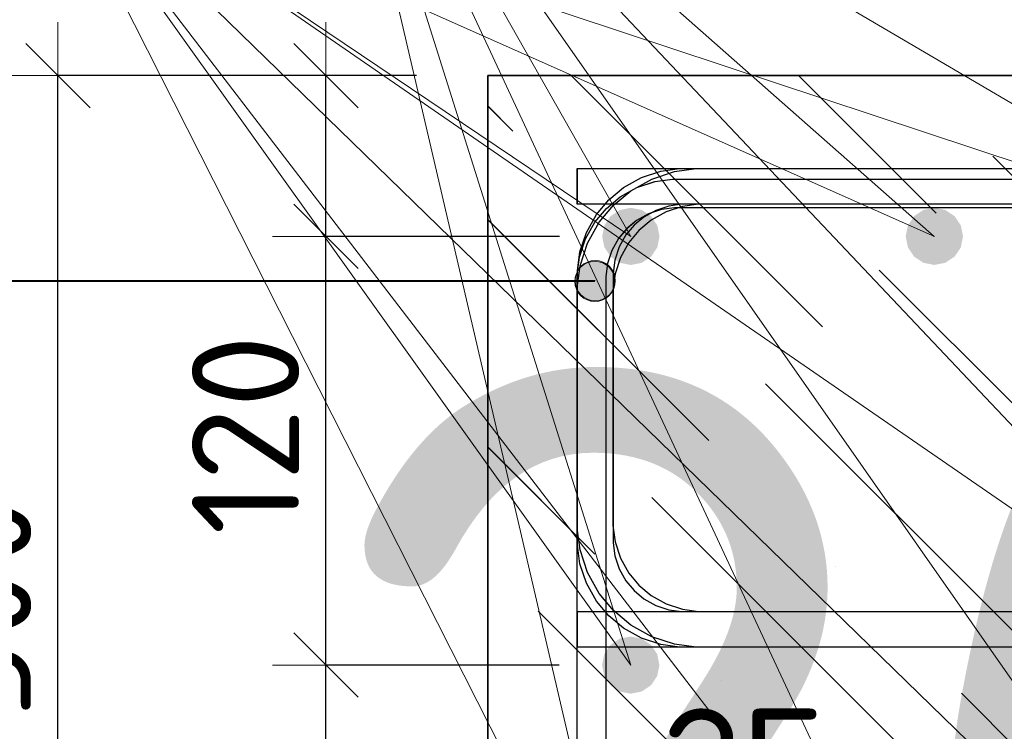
# Model space of a CAD drawing. Header units: metres. Extents: x -38 to 97, y -15 to 21.
# Tile 51 of 87: x 72.144 to 72.42, y 6.495 to 6.694. Entities that reach past the tile are written whole.
import ezdxf

# ---------------------------------------------------------------- set-up
doc = ezdxf.new("R2010")
doc.units = ezdxf.units.M
doc.header["$PDMODE"] = 65
for name, color, linetype, lineweight in [('XR$3$Арм. стержнями верхней зоны', 180, 'Continuous', 35), ('XR$3$Арм. стержнями нижней зоны', 180, 'Continuous', 35), ('XR$3$Арм.стержн. Арматура края', 96, 'Continuous', 35), ('XR$3$Арм.стержн. Хомут', 240, 'Continuous', 35), ('XR$3$Арм.стержн.горизонт. 1', 180, 'Continuous', 35), ('XR$3$Размерная линия (1)', 7, 'Continuous', 13), ('XR$3$Размерная линия_ общее', 7, 'Continuous', 13), ('XR$5$Арм. стержнями верхней зоны', 180, 'Continuous', 35), ('XR$5$Арм. стержнями нижней зоны', 180, 'Continuous', 35), ('XR$5$Арм.стержн. Арматура края', 96, 'Continuous', 35), ('XR$5$Арм.стержн. Хомут', 240, 'Continuous', 35), ('XR$5$Арм.стержн.горизонт. 1', 180, 'Continuous', 35), ('XR$5$Размерная линия (1)', 7, 'Continuous', 13), ('XR$5$Размерная линия_ общее', 7, 'Continuous', 13)]:
    doc.layers.add(name, color=color, linetype=linetype, lineweight=lineweight)
doc.styles.add('ISOCPEUR', font='txt')
doc.dimstyles.new('DIMSTYLE_10', dxfattribs={"dimtxt": 0.03, "dimasz": 0.03, "dimexe": 0, "dimexo": 0, "dimgap": 0.015, "dimtad": 2, "dimdec": 0, "dimlfac": 1000, "dimrnd": 1, "dimzin": 12, "dimdsep": 46, "dimtxsty": 'ISOCPEUR', "dimblk1": 'ALL_ML_STRICH', "dimblk2": 'ALL_ML_STRICH', "dimsah": 1, "dimcen": 0, "dimclrd": 7, "dimclre": 256, "dimclrt": 7, "dimadec": 0, "dimazin": 0, "dimtfac": 1, "dimtdec": 0, "dimtix": 1, "dimtmove": 2, "dimatfit": 3, "dimfxl": 0, "dimtzin": 0, "dimlwd": 0, "dimlwe": -3, "dimarcsym": 0})
doc.dimstyles.new('DIMSTYLE_11', dxfattribs={"dimtxt": 0.033, "dimasz": 0.0375, "dimexe": 0, "dimexo": 0, "dimgap": 0.0165, "dimtad": 2, "dimdec": 0, "dimlfac": 1000, "dimrnd": 1, "dimzin": 12, "dimdsep": 46, "dimtxsty": 'ISOCPEUR', "dimblk1": 'ALL_ML_STRICH', "dimblk2": 'ALL_ML_STRICH', "dimsah": 1, "dimcen": 0, "dimclrd": 7, "dimclre": 256, "dimclrt": 7, "dimadec": 0, "dimazin": 0, "dimtfac": 1, "dimtdec": 0, "dimtix": 1, "dimtmove": 2, "dimatfit": 3, "dimfxl": 0, "dimtvp": 1.2, "dimtzin": 0, "dimlwd": 0, "dimlwe": -3, "dimarcsym": 0})
doc.dimstyles.new('DIMSTYLE_12', dxfattribs={"dimtxt": 0.03, "dimasz": 0.03, "dimexe": 0, "dimexo": 0, "dimgap": 0.015, "dimtad": 2, "dimdec": 0, "dimlfac": 1000, "dimrnd": 1, "dimzin": 12, "dimdsep": 46, "dimtxsty": 'ISOCPEUR', "dimblk1": 'ALL_ML_STRICH', "dimblk2": 'ALL_ML_STRICH', "dimsah": 1, "dimcen": 0, "dimclrd": 7, "dimclre": 256, "dimclrt": 7, "dimadec": 0, "dimazin": 0, "dimtfac": 1, "dimtdec": 0, "dimtix": 1, "dimtmove": 2, "dimatfit": 3, "dimfxl": 0, "dimtzin": 0, "dimlwd": 0, "dimlwe": -3, "dimarcsym": 0})
doc.dimstyles.new('DIMSTYLE_14', dxfattribs={"dimtxt": 0.03, "dimasz": 0.03, "dimexe": 0, "dimexo": 0, "dimgap": 0.015, "dimtad": 2, "dimdec": 0, "dimlfac": 1000, "dimrnd": 1, "dimzin": 12, "dimdsep": 46, "dimtxsty": 'ISOCPEUR', "dimblk1": 'ALL_ML_STRICH', "dimblk2": 'ALL_ML_STRICH', "dimsah": 1, "dimcen": 0, "dimclrd": 7, "dimclre": 256, "dimclrt": 7, "dimadec": 0, "dimazin": 0, "dimtfac": 1, "dimtdec": 0, "dimtix": 1, "dimtmove": 2, "dimatfit": 3, "dimfxl": 0, "dimtvp": 1.2, "dimtzin": 0, "dimlwd": 0, "dimlwe": -3, "dimarcsym": 0})
doc.dimstyles.new('DIMSTYLE_9', dxfattribs={"dimtxt": 0.033, "dimasz": 0.0375, "dimexe": 0, "dimexo": 0, "dimgap": 0.0165, "dimtad": 2, "dimdec": 0, "dimlfac": 1000, "dimrnd": 1, "dimzin": 12, "dimdsep": 46, "dimtxsty": 'ISOCPEUR', "dimblk1": 'ALL_ML_STRICH', "dimblk2": 'ALL_ML_STRICH', "dimsah": 1, "dimcen": 0, "dimclrd": 7, "dimclre": 256, "dimclrt": 7, "dimadec": 0, "dimazin": 0, "dimtfac": 1, "dimtdec": 0, "dimtix": 1, "dimtmove": 2, "dimatfit": 3, "dimfxl": 0, "dimtvp": 1.2, "dimtzin": 0, "dimlwd": 0, "dimlwe": -3, "dimarcsym": 0})
pattern_1 = [(135, (0, 0), (-0.031819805, -0.031819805), [0.4, -0.05, 0, -0.05]), (135, (-0.01591, -0.01591), (-0.031819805, -0.031819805), [0.8, -0.1, 0.1, -0.1])]

# ---------------------------------------------------------------- blocks, each defined once
blk = doc.blocks.new('ALL_ML_STRICH')
at = {"color": 0, "linetype": 'ByBlock', "lineweight": -2}
for p, q in [((0, -0.5), (0, 0.5)), ((-0.3, -0.3), (0.3, 0.3)), ((-1, 0), (0.5, 0))]:
    blk.add_line(p, q, dxfattribs=at)
blk = doc.blocks.new('*D68')
at = {"layer": 'DEFPOINTS', "color": 7, "linetype": 'Continuous', "lineweight": 13, "transparency": 33554687}
for p in [(72.27526, 6.46063), (72.27526, 6.42564), (72.30026, 6.42064)]:
    blk.add_point(p, dxfattribs=at)
at = {"layer": 'XR$3$Размерная линия_ общее', "color": 253, "linetype": 'Continuous', "lineweight": -2, "true_color": 0xa0a0a0, "transparency": 33554687}
for p, q in [((72.27526, 6.44564), (72.27526, 6.46063)), ((72.30026, 6.44064), (72.30026, 6.46063))]:
    blk.add_line(p, q, dxfattribs=at)
at = {"layer": 'XR$3$Размерная линия_ общее', "color": 7, "linetype": 'Continuous', "lineweight": -2, "transparency": 33554687}
blk.add_line((72.27526, 6.46063), (72.30026, 6.46063), dxfattribs=at)
at = {"layer": 'XR$3$Размерная линия_ общее', "color": 7, "linetype": 'Continuous', "lineweight": 13, "transparency": 33554687, "xscale": 0.0375, "yscale": 0.0375, "zscale": 0.0375, "rotation": 180}
blk.add_blockref('ALL_ML_STRICH', (72.27526, 6.46063), dxfattribs=at)
at = {"layer": 'XR$3$Размерная линия_ общее', "color": 7, "linetype": 'Continuous', "lineweight": 13, "transparency": 33554687, "xscale": 0.0375, "yscale": 0.0375, "zscale": 0.0375}
blk.add_blockref('ALL_ML_STRICH', (72.30026, 6.46063), dxfattribs=at)
at = {"layer": 'XR$3$Размерная линия_ общее', "color": 7, "linetype": 'Continuous', "lineweight": 13, "transparency": 33554687, "insert": (72.34699, 6.48463), "char_height": 0.033, "width": 0.066, "attachment_point": 5, "style": 'ISOCPEUR'}
blk.add_mtext('\\A1;{25}', dxfattribs=at)
at = {"layer": 'XR$3$Размерная линия_ общее', "color": 7, "linetype": 'Continuous', "lineweight": 13, "transparency": 33554687, "insert": (72.32004, 6.46042), "char_height": 0.027, "width": 0.00135, "attachment_point": 1, "line_spacing_factor": 0.60241, "style": 'ISOCPEUR'}
blk.add_mtext('з.с.', dxfattribs=at)
blk = doc.blocks.new('*D69')
at = {"layer": 'DEFPOINTS', "color": 7, "linetype": 'Continuous', "lineweight": 13, "transparency": 33554687}
for p in [(72.2753, 6.67826), (72.15496, 6.37826), (72.27526, 6.37826)]:
    blk.add_point(p, dxfattribs=at)
at = {"layer": 'XR$3$Размерная линия (1)', "color": 9, "linetype": 'Continuous', "lineweight": -2, "true_color": 0xc7c7c7, "transparency": 33554687}
for p, q in [((72.2553, 6.67826), (72.15496, 6.67826)), ((72.25526, 6.37826), (72.15496, 6.37826))]:
    blk.add_line(p, q, dxfattribs=at)
at = {"layer": 'XR$3$Размерная линия (1)', "color": 7, "linetype": 'Continuous', "lineweight": -2, "transparency": 33554687}
blk.add_line((72.15496, 6.37826), (72.15496, 6.67826), dxfattribs=at)
at = {"layer": 'XR$3$Размерная линия (1)', "color": 7, "linetype": 'Continuous', "lineweight": 13, "transparency": 33554687, "xscale": 0.03, "yscale": 0.03, "zscale": 0.03}
for p, rotation in [((72.15496, 6.67826), 90), ((72.15496, 6.37826), 270)]:
    blk.add_blockref('ALL_ML_STRICH', p, dxfattribs=dict(at, rotation=rotation))
at = {"layer": 'XR$3$Размерная линия (1)', "color": 7, "linetype": 'Continuous', "lineweight": 13, "transparency": 33554687, "insert": (72.13246, 6.52976), "char_height": 0.03, "width": 0.09, "attachment_point": 5, "rotation": 90, "style": 'ISOCPEUR'}
blk.add_mtext('\\A1;{300}', dxfattribs=at)
blk = doc.blocks.new('*D145')
at = {"layer": 'DEFPOINTS', "color": 7, "linetype": 'Continuous', "lineweight": 13, "transparency": 33554687}
for p in [(72.31523, 6.51326), (72.22996, 6.41826), (72.31523, 6.41826)]:
    blk.add_point(p, dxfattribs=at)
at = {"layer": 'XR$3$Размерная линия (1)', "color": 9, "linetype": 'Continuous', "lineweight": -2, "true_color": 0xc7c7c7, "transparency": 33554687}
for p, q in [((72.29523, 6.51326), (72.22996, 6.51326)), ((72.29523, 6.41826), (72.22996, 6.41826))]:
    blk.add_line(p, q, dxfattribs=at)
at = {"layer": 'XR$3$Размерная линия (1)', "color": 7, "linetype": 'Continuous', "lineweight": -2, "transparency": 33554687}
blk.add_line((72.22996, 6.41826), (72.22996, 6.51326), dxfattribs=at)
at = {"layer": 'XR$3$Размерная линия (1)', "color": 7, "linetype": 'Continuous', "lineweight": 13, "transparency": 33554687, "xscale": 0.03, "yscale": 0.03, "zscale": 0.03}
for p, rotation in [((72.22996, 6.51326), 90), ((72.22996, 6.41826), 270)]:
    blk.add_blockref('ALL_ML_STRICH', p, dxfattribs=dict(at, rotation=rotation))
at = {"layer": 'XR$3$Размерная линия (1)', "color": 7, "linetype": 'Continuous', "lineweight": 13, "transparency": 33554687, "insert": (72.20746, 6.46726), "char_height": 0.03, "width": 0.06, "attachment_point": 5, "rotation": 90, "style": 'ISOCPEUR'}
blk.add_mtext('\\A1;{95}', dxfattribs=at)
blk = doc.blocks.new('*D146')
at = {"layer": 'DEFPOINTS', "color": 7, "linetype": 'Continuous', "lineweight": 13, "transparency": 33554687}
for p in [(72.31526, 6.63326), (72.22996, 6.51326), (72.31523, 6.51326)]:
    blk.add_point(p, dxfattribs=at)
at = {"layer": 'XR$3$Размерная линия (1)', "color": 9, "linetype": 'Continuous', "lineweight": -2, "true_color": 0xc7c7c7, "transparency": 33554687}
for p, q in [((72.29526, 6.63326), (72.22996, 6.63326)), ((72.29523, 6.51326), (72.22996, 6.51326))]:
    blk.add_line(p, q, dxfattribs=at)
at = {"layer": 'XR$3$Размерная линия (1)', "color": 7, "linetype": 'Continuous', "lineweight": -2, "transparency": 33554687}
blk.add_line((72.22996, 6.51326), (72.22996, 6.63326), dxfattribs=at)
at = {"layer": 'XR$3$Размерная линия (1)', "color": 7, "linetype": 'Continuous', "lineweight": 13, "transparency": 33554687, "xscale": 0.03, "yscale": 0.03, "zscale": 0.03}
for p, rotation in [((72.22996, 6.63326), 90), ((72.22996, 6.51326), 270)]:
    blk.add_blockref('ALL_ML_STRICH', p, dxfattribs=dict(at, rotation=rotation))
at = {"layer": 'XR$3$Размерная линия (1)', "color": 7, "linetype": 'Continuous', "lineweight": 13, "transparency": 33554687, "insert": (72.20746, 6.57776), "char_height": 0.03, "width": 0.09, "attachment_point": 5, "rotation": 90, "style": 'ISOCPEUR'}
blk.add_mtext('\\A1;{120}', dxfattribs=at)
blk = doc.blocks.new('*D147')
at = {"layer": 'DEFPOINTS', "color": 7, "linetype": 'Continuous', "lineweight": 13, "transparency": 33554687}
for p in [(72.27526, 6.67826), (72.22996, 6.63326), (72.31526, 6.63326)]:
    blk.add_point(p, dxfattribs=at)
at = {"layer": 'XR$3$Размерная линия (1)', "color": 9, "linetype": 'Continuous', "lineweight": -2, "true_color": 0xc7c7c7, "transparency": 33554687}
for p, q in [((72.25526, 6.67826), (72.22996, 6.67826)), ((72.29526, 6.63326), (72.22996, 6.63326))]:
    blk.add_line(p, q, dxfattribs=at)
at = {"layer": 'XR$3$Размерная линия (1)', "color": 7, "linetype": 'Continuous', "lineweight": -2, "transparency": 33554687}
blk.add_line((72.22996, 6.63326), (72.22996, 6.67826), dxfattribs=at)
at = {"layer": 'XR$3$Размерная линия (1)', "color": 7, "linetype": 'Continuous', "lineweight": 13, "transparency": 33554687, "xscale": 0.03, "yscale": 0.03, "zscale": 0.03}
for p, rotation in [((72.22996, 6.67826), 90), ((72.22996, 6.63326), 270)]:
    blk.add_blockref('ALL_ML_STRICH', p, dxfattribs=dict(at, rotation=rotation))
at = {"layer": 'XR$3$Размерная линия (1)', "color": 7, "linetype": 'Continuous', "lineweight": 13, "transparency": 33554687, "insert": (72.20704, 6.71794), "char_height": 0.03, "width": 0.06, "attachment_point": 5, "rotation": 90, "style": 'ISOCPEUR'}
blk.add_mtext('\\A1;{45}', dxfattribs=at)
blk = doc.blocks.new('*D359')
at = {"layer": 'DEFPOINTS', "color": 7, "linetype": 'Continuous', "lineweight": 13, "transparency": 33554687}
for p in [(72.27526, 6.46063), (72.27526, 6.42564), (72.30026, 6.42064)]:
    blk.add_point(p, dxfattribs=at)
at = {"layer": 'XR$5$Размерная линия_ общее', "color": 253, "linetype": 'Continuous', "lineweight": -2, "true_color": 0xa0a0a0, "transparency": 33554687}
for p, q in [((72.27526, 6.44564), (72.27526, 6.46063)), ((72.30026, 6.44064), (72.30026, 6.46063))]:
    blk.add_line(p, q, dxfattribs=at)
at = {"layer": 'XR$5$Размерная линия_ общее', "color": 7, "linetype": 'Continuous', "lineweight": -2, "transparency": 33554687}
blk.add_line((72.27526, 6.46063), (72.30026, 6.46063), dxfattribs=at)
at = {"layer": 'XR$5$Размерная линия_ общее', "color": 7, "linetype": 'Continuous', "lineweight": 13, "transparency": 33554687, "xscale": 0.0375, "yscale": 0.0375, "zscale": 0.0375, "rotation": 180}
blk.add_blockref('ALL_ML_STRICH', (72.27526, 6.46063), dxfattribs=at)
at = {"layer": 'XR$5$Размерная линия_ общее', "color": 7, "linetype": 'Continuous', "lineweight": 13, "transparency": 33554687, "xscale": 0.0375, "yscale": 0.0375, "zscale": 0.0375}
blk.add_blockref('ALL_ML_STRICH', (72.30026, 6.46063), dxfattribs=at)
at = {"layer": 'XR$5$Размерная линия_ общее', "color": 7, "linetype": 'Continuous', "lineweight": 13, "transparency": 33554687, "insert": (72.34699, 6.48463), "char_height": 0.033, "width": 0.066, "attachment_point": 5, "style": 'ISOCPEUR'}
blk.add_mtext('\\A1;{25}', dxfattribs=at)
at = {"layer": 'XR$5$Размерная линия_ общее', "color": 7, "linetype": 'Continuous', "lineweight": 13, "transparency": 33554687, "insert": (72.32004, 6.46042), "char_height": 0.027, "width": 0.00135, "attachment_point": 1, "line_spacing_factor": 0.60241, "style": 'ISOCPEUR'}
blk.add_mtext('з.с.', dxfattribs=at)
blk = doc.blocks.new('*D360')
at = {"layer": 'DEFPOINTS', "color": 7, "linetype": 'Continuous', "lineweight": 13, "transparency": 33554687}
for p in [(72.2753, 6.67826), (72.15496, 6.37826), (72.27526, 6.37826)]:
    blk.add_point(p, dxfattribs=at)
at = {"layer": 'XR$5$Размерная линия (1)', "color": 9, "linetype": 'Continuous', "lineweight": -2, "true_color": 0xc7c7c7, "transparency": 33554687}
for p, q in [((72.2553, 6.67826), (72.15496, 6.67826)), ((72.25526, 6.37826), (72.15496, 6.37826))]:
    blk.add_line(p, q, dxfattribs=at)
at = {"layer": 'XR$5$Размерная линия (1)', "color": 7, "linetype": 'Continuous', "lineweight": -2, "transparency": 33554687}
blk.add_line((72.15496, 6.37826), (72.15496, 6.67826), dxfattribs=at)
at = {"layer": 'XR$5$Размерная линия (1)', "color": 7, "linetype": 'Continuous', "lineweight": 13, "transparency": 33554687, "xscale": 0.03, "yscale": 0.03, "zscale": 0.03}
for p, rotation in [((72.15496, 6.67826), 90), ((72.15496, 6.37826), 270)]:
    blk.add_blockref('ALL_ML_STRICH', p, dxfattribs=dict(at, rotation=rotation))
at = {"layer": 'XR$5$Размерная линия (1)', "color": 7, "linetype": 'Continuous', "lineweight": 13, "transparency": 33554687, "insert": (72.13246, 6.52976), "char_height": 0.03, "width": 0.09, "attachment_point": 5, "rotation": 90, "style": 'ISOCPEUR'}
blk.add_mtext('\\A1;{300}', dxfattribs=at)
blk = doc.blocks.new('*D423')
at = {"layer": 'DEFPOINTS', "color": 7, "linetype": 'Continuous', "lineweight": 13, "transparency": 33554687}
for p in [(72.31523, 6.51326), (72.22996, 6.41826), (72.31523, 6.41826)]:
    blk.add_point(p, dxfattribs=at)
at = {"layer": 'XR$5$Размерная линия (1)', "color": 9, "linetype": 'Continuous', "lineweight": -2, "true_color": 0xc7c7c7, "transparency": 33554687}
for p, q in [((72.29523, 6.51326), (72.22996, 6.51326)), ((72.29523, 6.41826), (72.22996, 6.41826))]:
    blk.add_line(p, q, dxfattribs=at)
at = {"layer": 'XR$5$Размерная линия (1)', "color": 7, "linetype": 'Continuous', "lineweight": -2, "transparency": 33554687}
blk.add_line((72.22996, 6.41826), (72.22996, 6.51326), dxfattribs=at)
at = {"layer": 'XR$5$Размерная линия (1)', "color": 7, "linetype": 'Continuous', "lineweight": 13, "transparency": 33554687, "xscale": 0.03, "yscale": 0.03, "zscale": 0.03}
for p, rotation in [((72.22996, 6.51326), 90), ((72.22996, 6.41826), 270)]:
    blk.add_blockref('ALL_ML_STRICH', p, dxfattribs=dict(at, rotation=rotation))
at = {"layer": 'XR$5$Размерная линия (1)', "color": 7, "linetype": 'Continuous', "lineweight": 13, "transparency": 33554687, "insert": (72.20746, 6.46726), "char_height": 0.03, "width": 0.06, "attachment_point": 5, "rotation": 90, "style": 'ISOCPEUR'}
blk.add_mtext('\\A1;{95}', dxfattribs=at)
blk = doc.blocks.new('*D424')
at = {"layer": 'DEFPOINTS', "color": 7, "linetype": 'Continuous', "lineweight": 13, "transparency": 33554687}
for p in [(72.3153, 6.63326), (72.22996, 6.51326), (72.31523, 6.51326)]:
    blk.add_point(p, dxfattribs=at)
at = {"layer": 'XR$5$Размерная линия (1)', "color": 9, "linetype": 'Continuous', "lineweight": -2, "true_color": 0xc7c7c7, "transparency": 33554687}
for p, q in [((72.2953, 6.63326), (72.22996, 6.63326)), ((72.29523, 6.51326), (72.22996, 6.51326))]:
    blk.add_line(p, q, dxfattribs=at)
at = {"layer": 'XR$5$Размерная линия (1)', "color": 7, "linetype": 'Continuous', "lineweight": -2, "transparency": 33554687}
blk.add_line((72.22996, 6.51326), (72.22996, 6.63326), dxfattribs=at)
at = {"layer": 'XR$5$Размерная линия (1)', "color": 7, "linetype": 'Continuous', "lineweight": 13, "transparency": 33554687, "xscale": 0.03, "yscale": 0.03, "zscale": 0.03}
for p, rotation in [((72.22996, 6.63326), 90), ((72.22996, 6.51326), 270)]:
    blk.add_blockref('ALL_ML_STRICH', p, dxfattribs=dict(at, rotation=rotation))
at = {"layer": 'XR$5$Размерная линия (1)', "color": 7, "linetype": 'Continuous', "lineweight": 13, "transparency": 33554687, "insert": (72.20746, 6.57776), "char_height": 0.03, "width": 0.09, "attachment_point": 5, "rotation": 90, "style": 'ISOCPEUR'}
blk.add_mtext('\\A1;{120}', dxfattribs=at)
blk = doc.blocks.new('*D425')
at = {"layer": 'DEFPOINTS', "color": 7, "linetype": 'Continuous', "lineweight": 13, "transparency": 33554687}
for p in [(72.27526, 6.67826), (72.22996, 6.63326), (72.3153, 6.63326)]:
    blk.add_point(p, dxfattribs=at)
at = {"layer": 'XR$5$Размерная линия (1)', "color": 9, "linetype": 'Continuous', "lineweight": -2, "true_color": 0xc7c7c7, "transparency": 33554687}
for p, q in [((72.25526, 6.67826), (72.22996, 6.67826)), ((72.2953, 6.63326), (72.22996, 6.63326))]:
    blk.add_line(p, q, dxfattribs=at)
at = {"layer": 'XR$5$Размерная линия (1)', "color": 7, "linetype": 'Continuous', "lineweight": -2, "transparency": 33554687}
blk.add_line((72.22996, 6.63326), (72.22996, 6.67826), dxfattribs=at)
at = {"layer": 'XR$5$Размерная линия (1)', "color": 7, "linetype": 'Continuous', "lineweight": 13, "transparency": 33554687, "xscale": 0.03, "yscale": 0.03, "zscale": 0.03}
for p, rotation in [((72.22996, 6.67826), 90), ((72.22996, 6.63326), 270)]:
    blk.add_blockref('ALL_ML_STRICH', p, dxfattribs=dict(at, rotation=rotation))
at = {"layer": 'XR$5$Размерная линия (1)', "color": 7, "linetype": 'Continuous', "lineweight": 13, "transparency": 33554687, "insert": (72.20741, 6.71765), "char_height": 0.03, "width": 0.06, "attachment_point": 5, "rotation": 90, "style": 'ISOCPEUR'}
blk.add_mtext('\\A1;{45}', dxfattribs=at)

msp = doc.modelspace()

# ---------------------------------------------------------------- hatches: boundary and pattern name
at = {"linetype": 'Continuous', "lineweight": 25, "transparency": 33554687}
h = msp.add_hatch(dxfattribs=at)
h.set_pattern_fill('__________540', scale=0.015, style=0, pattern_type=2)
h.set_pattern_definition(pattern_1)
h.paths.add_polyline_path([(72.52526, 6.67826), (72.27526, 6.67826), (72.27526, 6.37826), (72.52526, 6.37826)], flags=0)
h = msp.add_hatch(dxfattribs=at)
h.set_pattern_fill('__________540', scale=0.015, style=0, pattern_type=2)
h.set_pattern_definition(pattern_1)
h.paths.add_polyline_path([(72.5253, 6.47826), (72.27532, 6.47826), (72.27532, 6.67826), (72.2753, 6.67826), (72.2753, 6.37826), (72.5253, 6.37826)], flags=0)
at = {"linetype": 'Continuous', "lineweight": 13, "transparency": 33554687}
h = msp.add_hatch(dxfattribs=at)
h.set_pattern_fill('__________540', scale=0.015, style=0, pattern_type=2)
h.set_pattern_definition(pattern_1)
h.paths.add_polyline_path([(72.27532, 6.67826), (72.27532, 6.47826), (72.65727, 6.47826), (72.65727, 6.67826)], flags=0)
at = {"layer": 'XR$3$Арм.стержн. Арматура края', "linetype": 'Continuous', "lineweight": 13, "transparency": 33554687}
for points in [[(72.30037, 6.62347), (72.30239, 6.61582), (72.30239, 6.62549)], [(72.30239, 6.62549), (72.30521, 6.61503), (72.30521, 6.62628)], [(72.30239, 6.62549), (72.30239, 6.61582), (72.30521, 6.61503)], [(72.30521, 6.62628), (72.30521, 6.61503), (72.30802, 6.61582)], [(72.30521, 6.62628), (72.30802, 6.61582), (72.30802, 6.62549)], [(72.30802, 6.62549), (72.30802, 6.61582), (72.31004, 6.61784)], [(72.30802, 6.62549), (72.31004, 6.61784), (72.31004, 6.62347)], [(72.30037, 6.61784), (72.30037, 6.62347), (72.29958, 6.62065)], [(72.30037, 6.62347), (72.30037, 6.61784), (72.30239, 6.61582)], [(72.31004, 6.62347), (72.31004, 6.61784), (72.31083, 6.62065)]]:
    msp.add_hatch(color=7, dxfattribs=at).paths.add_polyline_path(points)
at = {"layer": 'XR$3$Арм.стержн.горизонт. 1', "linetype": 'Continuous', "lineweight": 50, "transparency": 33554687}
for points in [[(72.32326, 6.63326), (72.32265, 6.63632), (72.32092, 6.63892), (72.31833, 6.64065), (72.31526, 6.64126), (72.3122, 6.64065), (72.30961, 6.63892), (72.30787, 6.63632), (72.30726, 6.63326), (72.30787, 6.6302), (72.30961, 6.6276), (72.3122, 6.62587), (72.31526, 6.62526), (72.31833, 6.62587), (72.32092, 6.6276), (72.32265, 6.6302)], [(72.40819, 6.63326), (72.40758, 6.63632), (72.40584, 6.63892), (72.40325, 6.64065), (72.40019, 6.64126), (72.39713, 6.64065), (72.39453, 6.63892), (72.3928, 6.63632), (72.39219, 6.63326), (72.3928, 6.6302), (72.39453, 6.6276), (72.39713, 6.62587), (72.40019, 6.62526), (72.40325, 6.62587), (72.40584, 6.6276), (72.40758, 6.6302)], [(72.32323, 6.51326), (72.32262, 6.51632), (72.32088, 6.51892), (72.31829, 6.52065), (72.31523, 6.52126), (72.31216, 6.52065), (72.30957, 6.51892), (72.30783, 6.51632), (72.30723, 6.51326), (72.30783, 6.5102), (72.30957, 6.5076), (72.31216, 6.50587), (72.31523, 6.50526), (72.31829, 6.50587), (72.32088, 6.5076), (72.32262, 6.5102)]]:
    msp.add_hatch(color=7, dxfattribs=at).paths.add_polyline_path(points)
at = {"layer": 'XR$5$Арм.стержн. Арматура края', "linetype": 'Continuous', "lineweight": 13, "transparency": 33554687}
for points in [[(72.30249, 6.62571), (72.3053, 6.61525), (72.3053, 6.6265)], [(72.3053, 6.6265), (72.3053, 6.61525), (72.30811, 6.61604)], [(72.3053, 6.6265), (72.30811, 6.61604), (72.30811, 6.62571)], [(72.30046, 6.61806), (72.30046, 6.62369), (72.29968, 6.62087)], [(72.30046, 6.62369), (72.30249, 6.61604), (72.30249, 6.62571)], [(72.30046, 6.62369), (72.30046, 6.61806), (72.30249, 6.61604)], [(72.30249, 6.62571), (72.30249, 6.61604), (72.3053, 6.61525)], [(72.30811, 6.62571), (72.30811, 6.61604), (72.31014, 6.61806)], [(72.30811, 6.62571), (72.31014, 6.61806), (72.31014, 6.62369)], [(72.31014, 6.62369), (72.31014, 6.61806), (72.31093, 6.62087)]]:
    msp.add_hatch(color=7, dxfattribs=at).paths.add_polyline_path(points)
at = {"layer": 'XR$5$Арм.стержн.горизонт. 1', "linetype": 'Continuous', "lineweight": 50, "transparency": 33554687}
for points in [[(72.3233, 6.63326), (72.32269, 6.63632), (72.32096, 6.63892), (72.31836, 6.64065), (72.3153, 6.64126), (72.31224, 6.64065), (72.30964, 6.63892), (72.30791, 6.63632), (72.3073, 6.63326), (72.30791, 6.6302), (72.30964, 6.6276), (72.31224, 6.62587), (72.3153, 6.62526), (72.31836, 6.62587), (72.32096, 6.6276), (72.32269, 6.6302)], [(72.40823, 6.63326), (72.40762, 6.63632), (72.40588, 6.63892), (72.40329, 6.64065), (72.40023, 6.64126), (72.39716, 6.64065), (72.39457, 6.63892), (72.39283, 6.63632), (72.39223, 6.63326), (72.39283, 6.6302), (72.39457, 6.6276), (72.39716, 6.62587), (72.40023, 6.62526), (72.40329, 6.62587), (72.40588, 6.6276), (72.40762, 6.6302)], [(72.32326, 6.51326), (72.32265, 6.51632), (72.32092, 6.51892), (72.31833, 6.52065), (72.31526, 6.52126), (72.3122, 6.52065), (72.30961, 6.51892), (72.30787, 6.51632), (72.30726, 6.51326), (72.30787, 6.5102), (72.30961, 6.5076), (72.3122, 6.50587), (72.31526, 6.50526), (72.31833, 6.50587), (72.32092, 6.5076), (72.32265, 6.5102)]]:
    msp.add_hatch(color=7, dxfattribs=at).paths.add_polyline_path(points)

# ---------------------------------------------------------------- linework, layer by layer
at = {"color": 7, "linetype": 'Continuous', "lineweight": 35, "transparency": 33554687}
for p, q in [((72.27526, 6.67826), (72.27526, 6.37826)), ((72.52526, 6.67826), (72.27526, 6.67826)), ((72.2753, 6.67826), (72.2753, 6.37826)), ((72.27532, 6.67826), (72.2753, 6.67826)), ((72.65727, 6.67826), (72.27532, 6.67826))]:
    msp.add_line(p, q, dxfattribs=at)
at = {"layer": 'XR$3$Арм. стержнями верхней зоны', "color": 4, "linetype": 'Continuous', "lineweight": 25, "transparency": 33554687}
msp.add_lwpolyline([(72.30026, 6.65226), (72.66223, 6.65226), (72.66223, 6.64226), (72.30026, 6.64226), (72.30026, 6.65226)], dxfattribs=at)
at = {"layer": 'XR$3$Арм. стержнями нижней зоны', "color": 4, "linetype": 'Continuous', "lineweight": 25, "transparency": 33554687}
msp.add_lwpolyline([(72.30026, 6.52826), (72.66223, 6.52826), (72.66223, 6.51826), (72.30026, 6.51826), (72.30026, 6.52826)], dxfattribs=at)
at = {"layer": 'XR$3$Арм.стержн. Арматура края', "color": 7, "linetype": 'Continuous', "lineweight": 13, "transparency": 33554687}
for p, q in [((72.30521, 6.62628), (72.30521, 6.62628)), ((71.85659, 6.62065), (72.16359, 6.62065)), ((72.16359, 6.62065), (72.30521, 6.62065)), ((72.29958, 6.62065), (72.29958, 6.62065)), ((72.31083, 6.62065), (72.31083, 6.62065)), ((72.30521, 6.61503), (72.30521, 6.61503))]:
    msp.add_line(p, q, dxfattribs=at)
at = {"layer": 'XR$3$Арм.стержн. Арматура края', "color": 4, "linetype": 'Continuous', "lineweight": 25, "transparency": 33554687}
for points in [[(72.66223, 6.51826), (72.33355, 6.51826), (72.32745, 6.51911), (72.3211, 6.5212), (72.31526, 6.52448), (72.31044, 6.5285), (72.30642, 6.53331), (72.30315, 6.53916), (72.30106, 6.54551), (72.30021, 6.55161), (72.30021, 6.61891), (72.30106, 6.62501), (72.30315, 6.63136), (72.30642, 6.63721), (72.31044, 6.64202), (72.31526, 6.64604), (72.3211, 6.64932), (72.32745, 6.65141), (72.33355, 6.65226), (72.66223, 6.65226)], [(72.66223, 6.64226), (72.33425, 6.64226), (72.32973, 6.64163), (72.32515, 6.64012), (72.32095, 6.63777), (72.31754, 6.63492), (72.31469, 6.63151), (72.31234, 6.62732), (72.31084, 6.62274), (72.31021, 6.61822), (72.31021, 6.5523), (72.31084, 6.54778), (72.31234, 6.5432), (72.31469, 6.53901), (72.31754, 6.5356), (72.32095, 6.53275), (72.32515, 6.5304), (72.32973, 6.52889), (72.33425, 6.52826), (72.66223, 6.52826)]]:
    msp.add_lwpolyline(points, dxfattribs=at)
at = {"layer": 'XR$3$Арм.стержн. Арматура края', "color": 7, "linetype": 'Continuous', "lineweight": 13, "transparency": 33554687}
msp.add_circle((72.30521, 6.62065), 0.00563, dxfattribs=at)
at = {"layer": 'XR$3$Арм.стержн. Хомут', "color": 40, "linetype": 'Continuous', "lineweight": 25, "transparency": 33554687}
for points in [[(72.30023, 6.42994), (72.30023, 6.62258), (72.30091, 6.62746), (72.30258, 6.63254), (72.3052, 6.63722), (72.30842, 6.64107), (72.31227, 6.64429), (72.31694, 6.64691), (72.32202, 6.64858), (72.3269, 6.64926), (72.47359, 6.64926)], [(72.30023, 6.42994), (72.30023, 6.62258), (72.30091, 6.62746), (72.30258, 6.63254), (72.3052, 6.63722), (72.30842, 6.64107), (72.31227, 6.64429), (72.31694, 6.64691), (72.32202, 6.64858), (72.3269, 6.64926), (72.47359, 6.64926)], [(72.47303, 6.64126), (72.32746, 6.64126), (72.32384, 6.64076), (72.32018, 6.63955), (72.31682, 6.63767), (72.3141, 6.63539), (72.31182, 6.63266), (72.30994, 6.62931), (72.30873, 6.62564), (72.30823, 6.62203), (72.30823, 6.43049)], [(72.47303, 6.64126), (72.32746, 6.64126), (72.32384, 6.64076), (72.32018, 6.63955), (72.31682, 6.63767), (72.3141, 6.63539), (72.31182, 6.63266), (72.30994, 6.62931), (72.30873, 6.62564), (72.30823, 6.62203), (72.30823, 6.43049)]]:
    msp.add_lwpolyline(points, dxfattribs=at)
at = {"layer": 'XR$3$Арм.стержн.горизонт. 1', "color": 7, "linetype": 'Continuous', "lineweight": 13, "transparency": 33554687}
for q in [(72.4853, 6.41826), (72.40023, 6.41826), (72.4853, 6.51326), (72.31523, 6.41826), (72.31523, 6.51326), (72.31526, 6.63326), (72.48526, 6.63326), (72.40019, 6.63326)]:
    msp.add_line((72.23031, 6.78305), q, dxfattribs=at)
at = {"layer": 'XR$5$Арм. стержнями верхней зоны', "color": 4, "linetype": 'Continuous', "lineweight": 25, "transparency": 33554687}
msp.add_lwpolyline([(72.3003, 6.65226), (72.66227, 6.65226), (72.66227, 6.64226), (72.3003, 6.64226), (72.3003, 6.65226)], dxfattribs=at)
at = {"layer": 'XR$5$Арм. стержнями нижней зоны', "color": 4, "linetype": 'Continuous', "lineweight": 25, "transparency": 33554687}
msp.add_lwpolyline([(72.3003, 6.52826), (72.66227, 6.52826), (72.66227, 6.51826), (72.3003, 6.51826), (72.3003, 6.52826)], dxfattribs=at)
at = {"layer": 'XR$5$Арм.стержн. Арматура края', "color": 7, "linetype": 'Continuous', "lineweight": 13, "transparency": 33554687}
for p, q in [((72.3053, 6.6265), (72.3053, 6.6265)), ((72.11467, 6.62087), (72.3053, 6.62087)), ((72.29968, 6.62087), (72.29968, 6.62087)), ((72.31093, 6.62087), (72.31093, 6.62087)), ((72.3053, 6.61525), (72.3053, 6.61525))]:
    msp.add_line(p, q, dxfattribs=at)
at = {"layer": 'XR$5$Арм.стержн. Арматура края', "color": 4, "linetype": 'Continuous', "lineweight": 25, "transparency": 33554687}
for points in [[(72.66227, 6.51826), (72.32887, 6.51826), (72.32365, 6.51899), (72.31821, 6.52078), (72.3132, 6.52358), (72.30907, 6.52703), (72.30563, 6.53116), (72.30282, 6.53617), (72.30103, 6.54161), (72.3003, 6.54682), (72.3003, 6.6237), (72.30103, 6.62891), (72.30282, 6.63435), (72.30563, 6.63936), (72.30907, 6.64349), (72.3132, 6.64694), (72.31821, 6.64974), (72.32365, 6.65153), (72.32887, 6.65226), (72.66227, 6.65226)], [(72.66227, 6.64226), (72.32956, 6.64226), (72.32592, 6.64175), (72.32226, 6.64054), (72.3189, 6.63866), (72.31617, 6.63639), (72.3139, 6.63366), (72.31202, 6.6303), (72.31081, 6.62664), (72.3103, 6.623), (72.3103, 6.54752), (72.31081, 6.54388), (72.31202, 6.54021), (72.3139, 6.53686), (72.31617, 6.53413), (72.3189, 6.53185), (72.32226, 6.52997), (72.32592, 6.52877), (72.32956, 6.52826), (72.66227, 6.52826)]]:
    msp.add_lwpolyline(points, dxfattribs=at)
at = {"layer": 'XR$5$Арм.стержн. Арматура края', "color": 7, "linetype": 'Continuous', "lineweight": 13, "transparency": 33554687}
msp.add_circle((72.3053, 6.62087), 0.00563, dxfattribs=at)
at = {"layer": 'XR$5$Арм.стержн. Хомут', "color": 40, "linetype": 'Continuous', "lineweight": 25, "transparency": 33554687}
for points in [[(72.30026, 6.42994), (72.30026, 6.62258), (72.30094, 6.62746), (72.30262, 6.63254), (72.30524, 6.63722), (72.30845, 6.64107), (72.3123, 6.64429), (72.31698, 6.64691), (72.32206, 6.64858), (72.32694, 6.64926), (72.47363, 6.64926)], [(72.30026, 6.42994), (72.30026, 6.62258), (72.30094, 6.62746), (72.30262, 6.63254), (72.30524, 6.63722), (72.30845, 6.64107), (72.3123, 6.64429), (72.31698, 6.64691), (72.32206, 6.64858), (72.32694, 6.64926), (72.47363, 6.64926)], [(72.47307, 6.64126), (72.32749, 6.64126), (72.32388, 6.64076), (72.32022, 6.63955), (72.31686, 6.63767), (72.31413, 6.63539), (72.31185, 6.63266), (72.30997, 6.62931), (72.30877, 6.62564), (72.30826, 6.62203), (72.30826, 6.43049)], [(72.47307, 6.64126), (72.32749, 6.64126), (72.32388, 6.64076), (72.32022, 6.63955), (72.31686, 6.63767), (72.31413, 6.63539), (72.31185, 6.63266), (72.30997, 6.62931), (72.30877, 6.62564), (72.30826, 6.62203), (72.30826, 6.43049)]]:
    msp.add_lwpolyline(points, dxfattribs=at)
at = {"layer": 'XR$5$Арм.стержн.горизонт. 1', "color": 7, "linetype": 'Continuous', "lineweight": 13, "transparency": 33554687}
for q in [(72.40023, 6.63326), (72.4853, 6.63326), (72.31526, 6.41826), (72.3153, 6.63326), (72.48534, 6.41826), (72.31526, 6.51326), (72.40026, 6.41826), (72.48534, 6.51326)]:
    msp.add_line((72.15015, 6.74446), q, dxfattribs=at)

# ---------------------------------------------------------------- texts
at = {"color": 7, "linetype": 'Continuous', "lineweight": 35, "transparency": 33554687, "insert": (70.35063, 6.34671), "char_height": 0.25, "width": 2.7437149, "attachment_point": 7, "style": 'ISOCPEUR'}
msp.add_mtext('\\W0.96;ГОСТ 34028-2016', dxfattribs=at)

# ---------------------------------------------------------------- dimensions: what is measured, and where the dimension line sits
at = {"layer": 'XR$3$Размерная линия (1)', "color": 7, "linetype": 'Continuous', "lineweight": 13, "transparency": 33554687}
for base, p1, p2, dimstyle, picture, middle in [((72.22996, 6.67826), (72.29526, 6.63326), (72.25526, 6.67826), 'DIMSTYLE_14', '*D147', (72.20704, 6.71794)), ((72.15496, 6.67826), (72.25526, 6.37826), (72.2553, 6.67826), 'DIMSTYLE_10', '*D69', (72.13246, 6.52976)), ((72.22996, 6.63326), (72.29523, 6.51326), (72.29526, 6.63326), 'DIMSTYLE_12', '*D146', (72.20746, 6.57776)), ((72.22996, 6.51326), (72.29523, 6.41826), (72.29523, 6.51326), 'DIMSTYLE_12', '*D145', (72.20746, 6.46726))]:
    dim = msp.add_linear_dim(base=base, p1=p1, p2=p2, angle=90, dimstyle=dimstyle, override={"dimpost": '<>', "dimclrd": 7, "dimclre": 9, "dimclrt": 7, "dimlwd": 0, "dimlwe": 65533}, dxfattribs=at)
    dim.commit()
    dim.dimension.update_dxf_attribs({"geometry": picture, "text_midpoint": middle, "dimtype": 160})
at = {"layer": 'XR$3$Размерная линия_ общее', "color": 7, "linetype": 'Continuous', "lineweight": 13, "transparency": 33554687}
dim = msp.add_linear_dim(base=(72.30026, 6.46063), p1=(72.27526, 6.44564), p2=(72.30026, 6.44064), text='<>\\Xз.с.', dimstyle='DIMSTYLE_9', override={"dimpost": '<>', "dimclrd": 7, "dimclre": 253, "dimclrt": 7, "dimlwd": 0, "dimlwe": 65533}, dxfattribs=at)
dim.commit()
dim.dimension.update_dxf_attribs({"geometry": '*D68', "text_midpoint": (72.34699, 6.48463), "dimtype": 160})
at = {"layer": 'XR$5$Размерная линия (1)', "color": 7, "linetype": 'Continuous', "lineweight": 13, "transparency": 33554687}
for base, p1, p2, dimstyle, picture, middle in [((72.22996, 6.67826), (72.2953, 6.63326), (72.25526, 6.67826), 'DIMSTYLE_14', '*D425', (72.20741, 6.71765)), ((72.15496, 6.67826), (72.25526, 6.37826), (72.2553, 6.67826), 'DIMSTYLE_12', '*D360', (72.13246, 6.52976)), ((72.22996, 6.63326), (72.29523, 6.51326), (72.2953, 6.63326), 'DIMSTYLE_12', '*D424', (72.20746, 6.57776)), ((72.22996, 6.51326), (72.29523, 6.41826), (72.29523, 6.51326), 'DIMSTYLE_12', '*D423', (72.20746, 6.46726))]:
    dim = msp.add_linear_dim(base=base, p1=p1, p2=p2, angle=90, dimstyle=dimstyle, override={"dimpost": '<>', "dimclrd": 7, "dimclre": 9, "dimclrt": 7, "dimlwd": 0, "dimlwe": 65533}, dxfattribs=at)
    dim.commit()
    dim.dimension.update_dxf_attribs({"geometry": picture, "text_midpoint": middle, "dimtype": 160})
at = {"layer": 'XR$5$Размерная линия_ общее', "color": 7, "linetype": 'Continuous', "lineweight": 13, "transparency": 33554687}
dim = msp.add_linear_dim(base=(72.30026, 6.46063), p1=(72.27526, 6.44564), p2=(72.30026, 6.44064), text='<>\\Xз.с.', dimstyle='DIMSTYLE_11', override={"dimpost": '<>', "dimclrd": 7, "dimclre": 253, "dimclrt": 7, "dimlwd": 0, "dimlwe": 65533}, dxfattribs=at)
dim.commit()
dim.dimension.update_dxf_attribs({"geometry": '*D359', "text_midpoint": (72.34699, 6.48463), "dimtype": 160})

doc.saveas('drawing.dxf')
